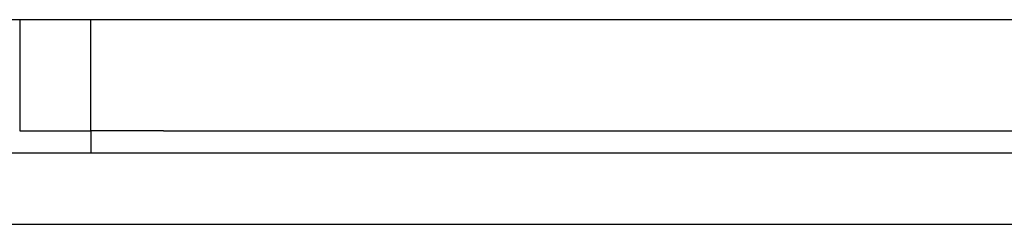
# Model space of a CAD drawing. Header units: inches. Extents: x 25 to 627, y 68 to 290.
# Tile 51 of 250: x 25.789 to 27.16, y 285.353 to 285.637. Entities that reach past the tile are written whole.
import ezdxf

# ---------------------------------------------------------------- set-up
doc = ezdxf.new("R2010")
doc.units = ezdxf.units.IN
doc.header["$MEASUREMENT"] = 0
doc.layers.add('Visible Edges(ANSI)', color=7, linetype='Continuous', lineweight=25)
doc.layers.add('Visible Tangent Edges(ANSI)', color=7, linetype='Continuous', lineweight=25)

msp = doc.modelspace()

# ---------------------------------------------------------------- linework, layer by layer
at = {"layer": 'Visible Edges(ANSI)'}
for p, q in [((84.7936, 285.6373), (25.1886, 285.6373)), ((25.7893, 285.6373), (25.7893, 285.4828)), ((84.8921, 285.4518), (25.0901, 285.4518))]:
    msp.add_line(p, q, dxfattribs=at)
at = {"layer": 'Visible Tangent Edges(ANSI)'}
for p, q in [((25.8883, 285.4828), (25.8883, 285.6373)), ((25.7893, 285.4828), (25.8883, 285.4828)), ((25.8883, 285.4828), (25.8883, 285.4518)), ((25.9893, 285.4828), (25.8883, 285.4828)), ((25.9893, 285.4828), (83.993, 285.4828)), ((25.0901, 285.3528), (84.8921, 285.3528))]:
    msp.add_line(p, q, dxfattribs=at)

doc.saveas('drawing.dxf')
